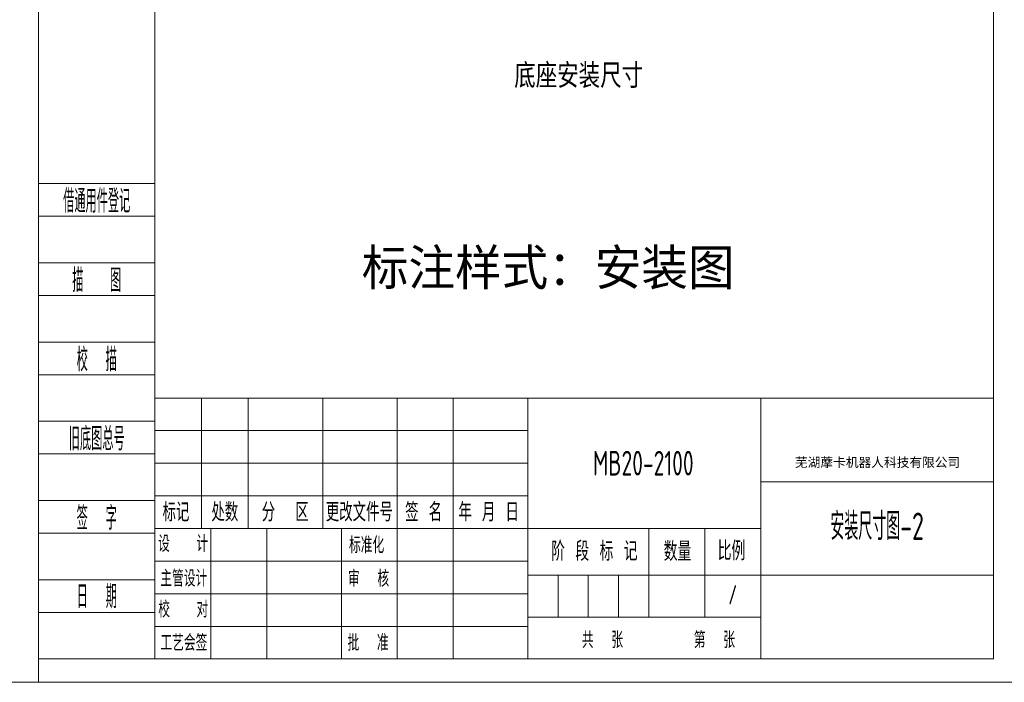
# Model space of a CAD drawing. Header units: millimetres. Extents: x -8713 to 3261, y -18743 to -8704.
# Tile 115 of 154: x 1098 to 2472, y -18743 to -17819. Entities that reach past the tile are written whole.
import ezdxf
from ezdxf.enums import TextEntityAlignment as Align

# ---------------------------------------------------------------- set-up
doc = ezdxf.new("R2010")
doc.units = ezdxf.units.MM
doc.header["$LTSCALE"] = 10
doc.linetypes.add('CENTER2', pattern=[1.125, 0.75, -0.125, 0.125, -0.125])
for name, color, linetype, lineweight in [('1轮廓实线层', 7, 'Continuous', 18), ('2细线层', 4, 'Continuous', 13), ('6文字层', 3, 'Continuous', 13), ('L2', 6, 'Continuous', 13), ('图框层', 7, 'Continuous', 18)]:
    doc.layers.add(name, color=color, linetype=linetype, lineweight=lineweight)
doc.layers.add('标注层', color=7, linetype='Continuous')
doc.styles.add('PC_TEXTSTYLE', font='ISOCP.SHX', dxfattribs={"width": 0.707, "bigfont": 'GBCBIG.SHX'})
doc.styles.add('SLDTEXTSTYLE0', font='txt', dxfattribs={"bigfont": 'bigfont'})
doc.styles.add('仿宋体', font='txt')
doc.styles.add('标准汉字', font='gbenor.shx', dxfattribs={"bigfont": 'gbcbig.shx'})

# ---------------------------------------------------------------- blocks, each defined once
blk = doc.blocks.new('ZwmFrameMain_1_A4^_^无分区图框^_^landscape')
at = {"layer": '2细线层'}
for p in [(272, 205), (-25, -5)]:
    blk.add_line(p, (272, -5), dxfattribs=at)
blk = doc.blocks.new('ZwmFrameMain_2_A4^_^无分区图框^_^portrait')
at = {"layer": '1轮廓实线层'}
for p, q in [((0, 0), (0, 287)), ((180, 287), (0, 287)), ((180, 287), (180, 0)), ((0, 0), (180, 0))]:
    blk.add_line(p, q, dxfattribs=at)
at = {"layer": '2细线层'}
for p, q in [((-25, -5), (-25, 292)), ((185, 292), (-25, 292)), ((185, 292), (185, -5)), ((-25, -5), (185, -5))]:
    blk.add_line(p, q, dxfattribs=at)
blk = doc.blocks.new('ZwmFrameMain_2_纵向标题栏')
at = {"layer": '1轮廓实线层'}
for p, q in [((-180, 56), (0, 56)), ((-180, 0), (-180, 56))]:
    blk.add_line(p, q, dxfattribs=at)
at = {"layer": '2细线层', "color": 6, "linetype": 'Continuous'}
for p, q in [((-170, 28), (-170, 56)), ((-160, 28), (-160, 56)), ((-144, 28), (-144, 56)), ((-128, 0), (-128, 56)), ((-128, 28), (-128, 56)), ((-116, 0), (-116, 56)), ((-100, 0), (-100, 56)), ((-50, 0), (-50, 56)), ((-180, 49), (-100, 49)), ((-180, 42), (-100, 42)), ((-50, 38), (0, 38)), ((-180, 35), (-100, 35)), ((-180, 28), (-50, 28)), ((-168, 0), (-168, 28)), ((-156, 0), (-156, 28)), ((-74, 9), (-74, 28)), ((-62, 9), (-62, 28)), ((-180, 21), (-100, 21)), ((-100, 18), (0, 18)), ((-93.5, 9), (-93.5, 18)), ((-87, 9), (-87, 18)), ((-80.5, 9), (-80.5, 18)), ((-180, 14), (-100, 14)), ((-100, 9), (-50, 9)), ((-180, 7), (-100, 7))]:
    blk.add_line(p, q, dxfattribs=at)
at = {"layer": 'L2', "linetype": 'Continuous'}
blk.add_line((-140, 0), (-140, 28), dxfattribs=at)
at = {"layer": '6文字层', "color": 4, "linetype": 'Continuous', "insert": (-24.91, 42.09), "char_height": 2, "width": 55.1899, "attachment_point": 5, "style": '仿宋体'}
blk.add_mtext('芜湖藦卡机器人科技有限公司', dxfattribs=at)
at = {"layer": '6文字层', "color": 6, "style": '标准汉字'}
for s, insert, char_height, width, attachment_point in [('标记', (-175.5, 31.5), 4, 11.65, 5), ('处数', (-165.01, 31.5), 4, 11.45, 5), ('分  区', (-152.04, 31.5), 4, 19.1643, 5), ('更改文件号', (-136.14, 31.5), 4, 29.3, 5), ('签 名', (-122.34, 31.5), 4, 14.8571, 5), ('年 月 日', (-108.39, 31.5), 4, 23.9643, 5), ('设   计', (-173.97, 24.73), 3.5, 20.0562, 5), ('标准化', (-134.58, 24.45), 3.5, 15.4875, 5), ('阶 段 标 记', (-94.98, 21.04), 4.118, 30.425, 7), ('数量', (-70.82, 21), 4.118, 10.0187, 7), ('比例', (-59.23, 21.15), 4.118, 9.4062, 7), ('主管设计', (-173.82, 17.28), 3.5, 20.2125, 5), ('审  核', (-134.15, 17.23), 3.5, 16.4625, 5), ('校   对', (-173.93, 10.64), 3.5, 20.3187, 5), ('共  张        第  张', (-88.37, 2.32), 3.5, 60.8437, 7), ('工艺会签', (-173.8, 3.47), 3.5, 20.3, 5), ('批  准', (-134.27, 3.47), 3.5, 16.5937, 5)]:
    blk.add_mtext(s, dxfattribs=dict(at, insert=insert, char_height=char_height, width=width, attachment_point=attachment_point))
at = {"layer": '6文字层', "color": 4, "style": 'PC_TEXTSTYLE', "flags": 8}
for tag, height, width, p, p2 in [('产品名称或材料标记', 5.29, 0.911854, (-90.89, 39.38), (-59.53, 39.38)), ('图样名称', 5.88, 2.846512, (-48.82, 25.54), (-1.18, 25.54)), ('图样代号', 5.88, 2.86875, (-48.82, 6.64), (-1.18, 6.64))]:
    blk.add_attdef(tag, text='', height=height, dxfattribs=dict(at, width=width)).set_placement(p, p2, align=Align.FIT)
at = {"layer": '6文字层', "color": 6, "style": 'PC_TEXTSTYLE', "width": 9.241641, "flags": 8}
blk.add_attdef('设计', text='', height=2.5, rotation=359.5768, dxfattribs=at).set_placement((-166.76, 23.52), (-157.52, 23.45), align=Align.FIT)
at = {"layer": '6文字层', "color": 6, "style": 'PC_TEXTSTYLE', "flags": 8}
for tag, height, width, p, p2 in [('审核', 2.5, 2.542374, (-166.6, 16.66), (-157.7, 16.66)), ('重量', 4.12, 1.685865, (-72.82, 11.88), (-63.18, 11.88)), ('比例', 4.12, 1.699352, (-60.82, 11.71), (-51.18, 11.71))]:
    blk.add_attdef(tag, text='', height=height, dxfattribs=dict(at, width=width)).set_placement(p, p2, align=Align.FIT)
blk = doc.blocks.new('ZwmFrameMain_2_附加栏')
at = {"layer": '2细线层'}
for p, q in [((-25, 102), (0, 102)), ((-25, 95), (0, 95)), ((-25, 85), (0, 85)), ((-25, 78), (0, 78)), ((-25, 68), (0, 68)), ((-25, 61), (0, 61)), ((-25, 51), (0, 51)), ((-25, 44), (0, 44)), ((-25, 34), (0, 34)), ((-25, 27), (0, 27)), ((-25, 17), (0, 17)), ((-25, 10), (0, 10)), ((-25, 0), (0, 0))]:
    blk.add_line(p, q, dxfattribs=at)
at = {"layer": '6文字层', "color": 3, "style": 'PC_TEXTSTYLE'}
for s, width, p in [('借通用件登记', 0.667, (-12.5, 98.5)), ('描   图', 0.6667, (-12.5, 81.5)), ('校  描', 0.667, (-12.5, 64.5)), ('旧底图总号', 0.667, (-12.5, 47.5)), ('签  字', 0.667, (-12.5, 30.5)), ('日  期', 0.667, (-12.49, 13.6))]:
    blk.add_text(s, height=5, dxfattribs=dict(at, width=width)).set_placement(p, align=Align.MIDDLE)
at = {"layer": '6文字层', "style": 'PC_TEXTSTYLE'}
for tag, width, p, p2 in [('借通用件登记', 0.671328, (-23.44, 86.36), (-1.25, 86.36)), ('描图', 2.120922, (-23.44, 69.36), (-1.25, 69.36)), ('校图', 2.149976, (-23.75, 52.06), (-1.25, 52.06)), ('旧底图总号', 0.761452, (-22.84, 35.67), (-1.86, 35.67)), ('签字', 2.026939, (-23.14, 18.37), (-1.56, 18.37)), ('日期', 1.89999, (-22.84, 1.37), (-2.17, 1.37))]:
    blk.add_attdef(tag, text='', height=5, dxfattribs=dict(at, width=width)).set_placement(p, p2, align=Align.FIT)

msp = doc.modelspace()

# ---------------------------------------------------------------- block references
at = {"layer": '图框层'}
for name, p, xscale, yscale, zscale in [('ZwmFrameMain_2_A4^_^无分区图框^_^portrait', (1286.7, -18710.5), 6.5, 6.5, 6.5), ('ZwmFrameMain_1_A4^_^无分区图框^_^landscape', (-1351, -18697.5), 9.1, 9.1, 9.1), ('ZwmFrameMain_2_附加栏', (1286.7, -18710.5), 6.5, 6.5, 6.5)]:
    msp.add_blockref(name, p, dxfattribs=dict(at, xscale=xscale, yscale=yscale, zscale=zscale))
ref = msp.add_blockref('ZwmFrameMain_2_纵向标题栏', (2456.7, -18710.5), dxfattribs=dict(at, xscale=6.5, yscale=6.5, zscale=6.5))
ref.add_attrib('比例', '/', dxfattribs={"layer": '6文字层', "color": 6, "height": 26.8, "style": 'PC_TEXTSTYLE', "width": 0.707}).set_placement((2092.7, -18634.4), align=Align.CENTER)
ref.add_attrib('图样名称', '安装尺寸图-2', dxfattribs={"layer": '6文字层', "color": 4, "height": 38.24, "style": 'PC_TEXTSTYLE', "width": 0.707}).set_placement((2294.2, -18544.5), align=Align.CENTER)
ref.add_attrib('产品名称或材料标记', 'MB20-2100', dxfattribs={"layer": '6文字层', "color": 4, "height": 34.41, "style": 'PC_TEXTSTYLE', "width": 0.707}).set_placement((1967.9, -18454.6), align=Align.CENTER)

# ---------------------------------------------------------------- texts
at = {"linetype": 'CENTER2', "lineweight": 20, "insert": (1575.2, -18139.3), "char_height": 50, "attachment_point": 1}
msp.add_mtext_dynamic_manual_height_columns('{\\C1;标注样式：安装图}', width=1910.791, gutter_width=21.2, heights=[0], dxfattribs=at)
at = {"layer": '标注层', "insert": (1787.8, -17880.7), "char_height": 30, "attachment_point": 1, "style": 'SLDTEXTSTYLE0'}
msp.add_mtext('{\\fHYSWLongFangSong|b1|i0|c134|p2;\\C3;底座安装尺寸}', dxfattribs=at)

doc.saveas('drawing.dxf')
